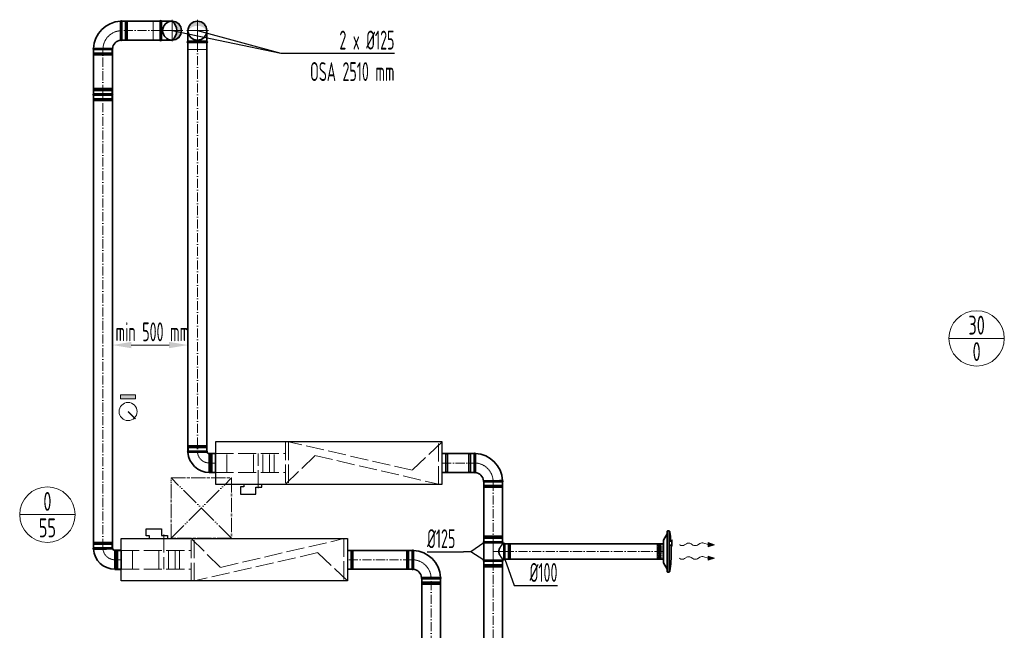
# Model space of a CAD drawing. Header units: millimetres. Extents: x 8221 to 89444, y -105166 to -5578.
# Tile 60 of 118: x 64411 to 70932, y -68750 to -64709. Entities that reach past the tile are written whole.
import ezdxf
from ezdxf.enums import TextEntityAlignment as Align

# ---------------------------------------------------------------- set-up
doc = ezdxf.new("R2010")
doc.units = ezdxf.units.MM
for name, pattern in [('ACAD_ISO02W100', [15, 12, -3]), ('ACAD_ISO05W100', [33, 24, -3, 0, -3, 0, -3]), ('ACAD_ISO10W100', [18, 12, -3, 0, -3]), ('phl_thick', [0])]:
    doc.linetypes.add(name, pattern=pattern)
for name, color, linetype, lineweight in [('UT_KOTY - DIMENZE', 7, 'Continuous', 5), ('VZT_01 SUP (PŘÍVOD) - OBRYS', 5, 'Continuous', 35), ('VZT_02 SUP (PŘÍVOD) - OSA', 5, 'ACAD_ISO10W100', 5), ('VZT_05 ETA (ODVOD) - OBRYS', 6, 'Continuous', 35), ('VZT_06 ETA (ODVOD) - OSA', 6, 'ACAD_ISO10W100', 5), ('VZT_08 ETA (ODVOD) - SKRYTÉ', 6, 'ACAD_ISO02W100', 5), ('VZT_21 ZAŘÍZENÍ - OBRYS', 1, 'Continuous', 30), ('VZT_22 ZAŘÍZENÍ - DETAIL', 8, 'Continuous', 5), ('VZT_30 DISTRIBUČNÍ PRVKY - OBRYS', 1, 'Continuous', 35), ('VZT_52 POPIS - DISTRIBUCE', 7, 'Continuous', 5), ('VZT_60_KOTY - DIMENZE', 7, 'Continuous', 5), ('VZT_KOTY - DIMENZE', 7, 'Continuous', 5), ('VZT_POPIS - OBECNE', 7, 'Continuous', 5), ('VZT_POŽADAVKY NA STAVBU - PODHLEDY', 4, 'ACAD_ISO05W100', 5)]:
    doc.layers.add(name, color=color, linetype=linetype, lineweight=lineweight)
for name, color, linetype, lineweight, plot in [('VZT_03 SUP (PŘÍVOD) - NETISK', 8, 'ACAD_ISO02W100', 5, False), ('VZT_07 ETA (ODVOD) - NETISK', 8, 'ACAD_ISO02W100', 5, False), ('VZT_34 DISTRIBUČNÍ PRVKY - NETISK', 8, 'ACAD_ISO02W100', 5, False)]:
    doc.layers.add(name, color=color, linetype=linetype, lineweight=lineweight, plot=plot)
doc.styles.add('EVORA_125', font='isocp.shx', dxfattribs={"width": 0.6, "height": 125})
doc.styles.add('ISOCP 2.5', font='isocp.shx', dxfattribs={"width": 0.6, "height": 2.5})
doc.styles.add('JS', font='isocp.shx', dxfattribs={"width": 0.6, "height": 125})

msp = doc.modelspace()

# ---------------------------------------------------------------- hatches: boundary and pattern name
at = {"layer": 'VZT_01 SUP (PŘÍVOD) - OBRYS'}
h = msp.add_hatch(color=256, dxfattribs=at)
h.dxf.hatch_style = 1
h.paths.add_polyline_path([(65525.2, -64781.9, -0.242708), (65587.7, -64749.6), (65587.7, -64719.4, 0.414214)])
h.paths.add_polyline_path([(65587.7, -64719.4), (65587.7, -64749.6, -0.242708), (65650.2, -64781.9, 0.414214)])
at = {"layer": 'VZT_05 ETA (ODVOD) - OBRYS'}
h = msp.add_hatch(color=256, dxfattribs=at)
h.dxf.hatch_style = 1
h.paths.add_polyline_path([(65419.9, -64844.3, 0.242708), (65452.1, -64781.8), (65482.4, -64781.8, -0.414214)])
h.paths.add_polyline_path([(65482.4, -64781.8), (65452.1, -64781.8, 0.242708), (65419.9, -64719.3, -0.414214)])
at = {"layer": 'VZT_POPIS - OBECNE'}
h = msp.add_hatch(color=256, dxfattribs=at)
h.dxf.hatch_style = 1
h.paths.add_polyline_path([(65178.7, -67192.7), (65078.7, -67192.7), (65078.7, -67217.7), (65178.7, -67217.7)])

# ---------------------------------------------------------------- linework, layer by layer
at = {"lineweight": 13}
for p, q in [((68782.8, -68185.9), (68779.7, -68184)), ((68782.8, -68275.9), (68779.7, -68274))]:
    msp.add_line(p, q, dxfattribs=at)
at = {"color": 0, "lineweight": 13}
for p, q in [((68825.9, -68177.6), (68812.9, -68185.8)), ((68868.8, -68186), (68856.9, -68178)), ((68916.3, -68176), (68899.8, -68186.4)), ((68970.3, -68183.5), (68941.7, -68173.7)), ((68970.2, -68197.4), (68970.3, -68183.5)), ((69013.3, -68184), (68970.2, -68197.4)), ((68970.5, -68169.5), (68970.3, -68183.5)), ((68970.5, -68169.5), (69013.3, -68184)), ((68825.9, -68267.6), (68812.9, -68275.8)), ((68868.8, -68276), (68856.9, -68268)), ((68916.3, -68266), (68899.8, -68276.4)), ((68970.3, -68273.5), (68941.7, -68263.7)), ((68970.5, -68259.5), (68970.3, -68273.5)), ((68970.5, -68259.5), (69013.3, -68274)), ((68970.2, -68287.4), (68970.3, -68273.5)), ((69013.3, -68274), (68970.2, -68287.4))]:
    msp.add_line(p, q, dxfattribs=at)
msp.add_circle((65419.9, -64781.8), 62.5)
at = {"color": 0, "lineweight": 13, "extrusion": (0, 0, -1)}
for centre, start_param, end_param in [((68797.6, -68176.2), 0.766537, 2.320574), ((68841.3, -68187.1), 3.908129, 5.516649), ((68884.4, -68176.9), 0.766537, 2.375056), ((68931.6, -68185.5), 3.908129, 5.191299), ((68841.3, -68277.1), 3.908129, 5.516649), ((68931.6, -68275.5), 3.908129, 5.191299), ((68797.6, -68266.2), 0.766537, 2.320574), ((68884.4, -68266.9), 0.766537, 2.375056)]:
    msp.add_ellipse(centre, major_axis=(21.5, -0.3), ratio=0.625, start_param=start_param, end_param=end_param, dxfattribs=at)
at = {"color": 0, "lineweight": 13}
for points in [[(68970.5, -68169.5), (68970.2, -68197.4), (69013.3, -68184)], [(68970.5, -68259.5), (68970.2, -68287.4), (69013.3, -68274)]]:
    msp.add_solid(points, dxfattribs=at)
at = {"layer": 'UT_KOTY - DIMENZE'}
msp.add_line((65149.5, -66862.7), (65400.3, -66862.7), dxfattribs=at)
for points in [[(65149.5, -66841.9), (65149.5, -66883.6), (65024.5, -66862.7)], [(65400.3, -66841.9), (65400.3, -66883.6), (65525.3, -66862.7)]]:
    msp.add_solid(points, dxfattribs=at)
at = {"layer": 'VZT_01 SUP (PŘÍVOD) - OBRYS'}
for p, q in [((65650.3, -67564.4), (65525.3, -67564.4)), ((65666.8, -67705.9), (65666.8, -67580.9)), ((65667.8, -67579.9), (65707.8, -67579.9)), ((65707.8, -67706.9), (65707.8, -67579.9)), ((67421.4, -67580.4), (67421.4, -67705.4)), ((65667.8, -67706.9), (65707.8, -67706.9)), ((67483.9, -67767.9), (67608.9, -67767.9)), ((67608.9, -68164), (67483.9, -68164)), ((67608.9, -68171.7), (67483.9, -68171.7)), ((67483.9, -68171.7), (67483.9, -68286.4)), ((67608.9, -68171.7), (67608.9, -68179)), ((67616.4, -68179), (67608.9, -68179)), ((67616.4, -68279), (67616.4, -68179)), ((67624.4, -68279), (67624.4, -68179)), ((67483.9, -68286.4), (67608.9, -68286.4)), ((67608.9, -68294), (67483.9, -68294)), ((67616.4, -68279), (67608.9, -68279)), ((67608.9, -68279), (67608.9, -68286.4))]:
    msp.add_line(p, q, dxfattribs=at)
for points in [[(65525.3, -64851.9), (65525.3, -64781.9)], [(65650.3, -64851.9), (65650.3, -64781.9)], [(65650.3, -64851.9), (65525.3, -64851.9)], [(65525.3, -67564.4), (65525.3, -64860.9)], [(65650.3, -64860.9), (65525.3, -64860.9)], [(65650.3, -67564.4), (65650.3, -64860.9)], [(67421.4, -67580.9), (67207.8, -67580.9)], [(67421.4, -67705.9), (67207.8, -67705.9)], [(67483.9, -68164), (67483.9, -67767.9)], [(67608.9, -68164), (67608.9, -67767.9)], [(68673.6, -68179), (67624.4, -68179)], [(67483.9, -69313.1), (67483.9, -68294)], [(67608.9, -69313.1), (67608.9, -68294)], [(68673.6, -68279), (67624.4, -68279)]]:
    msp.add_lwpolyline(points, dxfattribs=at)
for centre, radius, start, end in [((65587.8, -64781.9), 62.5, 0, 180), ((65587.8, -64781.9), 62.5, 180, 0), ((65525.3, -64856.4), 4.5, 90, 270), ((65650.3, -64856.4), 4.5, 270, 90), ((65526.9, -67568.2), 4.17, 113.46783, 249.66906), ((65666.8, -67564.4), 141.5, 183.13688, 270), ((65648.6, -67568.2), 4.17, 317.27714, 66.53217), ((65666.8, -67564.4), 16.5, 203.80931, 270), ((65667.8, -67580.9), 1, 90, 180), ((67425.2, -67582), 4.17, 21.10715, 156.53217), ((67421.4, -67767.9), 187.5, 2.36067, 87.63933), ((65667.8, -67705.9), 1, 180, 270), ((67425.2, -67703.7), 4.17, 203.46783, 329.70192), ((67421.4, -67767.9), 62.5, 6.83025, 83.16975), ((67485.5, -67764), 4.17, 120.29808, 246.53217), ((67607.2, -67764), 4.17, 293.46783, 68.89285), ((67485.5, -68167.9), 4.17, 113.46783, 246.53217), ((67607.2, -68167.9), 4.17, 293.46783, 66.53217), ((67620.4, -68179), 4, 0, 180), ((67485.5, -68290.2), 4.17, 113.46783, 246.53217), ((67607.2, -68290.2), 4.17, 293.46783, 66.53217), ((67620.4, -68279), 4, 180, 0)]:
    msp.add_arc(centre, radius, start, end, dxfattribs=at)
for points, knots in [([(65651.7, -67571), (65651.7, -67571), (65651.3, -67571.1), (65649.2, -67571.2), (65647, -67571.3), (65640.8, -67571.6), (65636.8, -67571.7), (65626, -67571.8), (65618.8, -67571.9), (65603.1, -67572), (65594.7, -67572), (65578.2, -67572.1), (65570.1, -67572.1), (65555.1, -67572.1), (65548.4, -67572.1), (65537.1, -67572.1), (65532.7, -67572.1), (65526.9, -67572.1), (65525.5, -67572.1), (65525.5, -67572.1)], [197.702813, 197.702813, 197.702813, 197.702813, 209.733369, 209.733369, 228.63381, 228.63381, 247.962689, 247.962689, 273.396832, 273.396832, 298.447199, 298.447199, 323.101867, 323.101867, 347.591906, 347.591906, 372.010558, 372.010558, 395.3015, 395.3015, 395.3015, 395.3015]), ([(67428.8, -67705.8), (67428.8, -67705.8), (67428.8, -67705.7), (67428.8, -67705.4), (67428.8, -67705.1), (67428.8, -67704), (67428.8, -67703.3), (67428.9, -67700.1), (67428.9, -67697), (67428.9, -67688), (67428.9, -67681.9), (67429, -67667.8), (67429, -67659.9), (67429, -67643.7), (67429, -67635.5), (67429.1, -67619.6), (67429.1, -67612.2), (67429.1, -67599), (67429.1, -67593.4), (67429.1, -67586.4), (67429.1, -67584.3), (67429.1, -67581.3), (67429.1, -67580.5), (67429.1, -67580.5)], [197.067977, 197.067977, 197.067977, 197.067977, 201.792196, 201.792196, 209.190204, 209.190204, 218.040239, 218.040239, 237.760854, 237.760854, 262.206108, 262.206108, 286.831239, 286.831239, 311.323072, 311.323072, 335.946087, 335.946087, 360.704397, 360.704397, 377.088273, 377.088273, 394.105327, 394.105327, 394.105327, 394.105327]), ([(67483.4, -67760.4), (67483.4, -67760.4), (67485, -67760.4), (67491.1, -67760.4), (67495.6, -67760.3), (67507, -67760.3), (67513.8, -67760.3), (67528.8, -67760.2), (67536.9, -67760.2), (67553.3, -67760.2), (67561.4, -67760.2), (67576.6, -67760.2), (67583.5, -67760.2), (67595.3, -67760.1), (67600, -67760.1), (67606.6, -67760.1), (67608.5, -67760.1), (67608.7, -67760.1), (67608.7, -67760.1), (67608.7, -67760.1)], [0, 0, 0, 0, 24.235852, 24.235852, 48.531845, 48.531845, 73.024415, 73.024415, 97.570898, 97.570898, 122.078339, 122.078339, 146.53579, 146.53579, 170.957495, 170.957495, 195.359468, 195.359468, 197.168246, 197.168246, 197.168246, 197.168246]), ([(67608.9, -68279), (67608.9, -68279), (67608.8, -68278.9), (67608.5, -68278.6), (67608.3, -68278.4), (67607.8, -68277.7), (67607.5, -68277.3), (67606.7, -68276.3), (67606.2, -68275.7), (67605.2, -68274.4), (67604.7, -68273.6), (67603.5, -68272.1), (67602.8, -68271.2), (67601.5, -68269.4), (67600.8, -68268.5), (67599.4, -68266.5), (67598.6, -68265.4), (67597.2, -68263.3), (67596.4, -68262.1), (67594.8, -68259.7), (67594, -68258.4), (67592.4, -68255.8), (67591.7, -68254.4), (67590.1, -68251.6), (67589.4, -68250.1), (67587.3, -68245.6), (67586.1, -68242.4), (67584.8, -68237.5), (67584.5, -68235.8), (67584, -68232.4), (67583.9, -68230.7), (67583.9, -68227.3), (67584, -68225.6), (67584.5, -68222.2), (67584.8, -68220.6), (67586.1, -68215.7), (67587.3, -68212.5), (67589.4, -68208), (67590.1, -68206.5), (67591.7, -68203.6), (67592.4, -68202.3), (67594, -68199.6), (67594.8, -68198.3), (67596.4, -68195.9), (67597.2, -68194.8), (67598.6, -68192.6), (67599.4, -68191.6), (67600.8, -68189.6), (67601.5, -68188.6), (67602.8, -68186.8), (67603.5, -68186), (67604.7, -68184.4), (67605.2, -68183.7), (67606.2, -68182.4), (67606.7, -68181.8), (67607.5, -68180.8), (67607.8, -68180.4), (67608.3, -68179.7), (67608.5, -68179.4), (67608.8, -68179.1), (67608.9, -68179), (67608.9, -68179)], [80.753728, 80.753728, 80.753728, 80.753728, 85.721109, 85.721109, 90.68849, 90.68849, 95.655871, 95.655871, 100.623252, 100.623252, 105.590633, 105.590633, 110.558015, 110.558015, 115.525396, 115.525396, 120.492777, 120.492777, 125.619612, 125.619612, 130.746447, 130.746447, 135.873281, 135.873281, 141.000116, 141.000116, 151.253786, 151.253786, 156.38062, 156.38062, 161.507455, 161.507455, 166.63429, 166.63429, 171.761125, 171.761125, 182.014794, 182.014794, 187.141629, 187.141629, 192.268464, 192.268464, 197.395298, 197.395298, 202.522133, 202.522133, 207.489514, 207.489514, 212.456896, 212.456896, 217.424277, 217.424277, 222.391658, 222.391658, 227.359039, 227.359039, 232.32642, 232.32642, 237.293801, 237.293801, 242.261183, 242.261183, 242.261183, 242.261183])]:
    msp.add_open_spline(points, degree=3, knots=knots, dxfattribs=at)
at = {"layer": 'VZT_02 SUP (PŘÍVOD) - OSA', "ltscale": 0.3}
for points in [[(65587.8, -64709.4), (65587.8, -64781.9)], [(65587.8, -64781.9), (65515.3, -64781.9)], [(65587.8, -64781.9), (65587.8, -64860.9)], [(65660.3, -64781.9), (65587.8, -64781.9)], [(67546.4, -68164), (67546.4, -68294)], [(67624.4, -68229), (67546.4, -68229)]]:
    msp.add_lwpolyline(points, dxfattribs=at)
at = {"layer": 'VZT_02 SUP (PŘÍVOD) - OSA', "ltscale": 5}
for points in [[(65587.8, -64860.9), (65587.8, -67564.4)], [(67207.8, -67643.4), (67421.4, -67643.4)], [(67546.4, -67767.9), (67546.4, -68164)], [(67624.4, -68229), (68673.6, -68229)], [(67546.4, -68294), (67546.4, -69313.1)]]:
    msp.add_lwpolyline(points, dxfattribs=at)
at = {"layer": 'VZT_02 SUP (PŘÍVOD) - OSA', "ltscale": 0.3}
for points in [[(65707.8, -67643.4), (65666.8, -67643.4, -0.414214), (65587.8, -67564.4), (65587.8, -67564.4)], [(67546.4, -67767.9), (67546.4, -67767.9, 0.414214), (67421.4, -67642.9), (67421.4, -67642.9)]]:
    msp.add_lwpolyline(points, format="xyb", dxfattribs=at)
at = {"layer": 'VZT_03 SUP (PŘÍVOD) - NETISK', "ltscale": 0.4}
for p, q in [((65648.8, -67530.9), (65526.8, -67530.9)), ((65526.8, -67531.4), (65526.8, -67530.9)), ((65648.8, -67531.4), (65526.8, -67531.4)), ((65648.8, -67538.4), (65526.8, -67538.4)), ((65526.8, -67538.9), (65526.8, -67538.4)), ((65648.8, -67538.9), (65526.8, -67538.9)), ((65647.8, -67526.4), (65527.8, -67526.4)), ((65527.8, -67530.4), (65527.8, -67526.4)), ((65647.8, -67530.4), (65527.8, -67530.4)), ((65647.8, -67542.4), (65527.8, -67542.4)), ((65527.8, -67564.4), (65527.8, -67542.4)), ((65528.8, -67530.9), (65528.8, -67530.4)), ((65528.8, -67538.4), (65528.8, -67531.4)), ((65528.8, -67542.4), (65528.8, -67538.9)), ((65646.8, -67530.9), (65646.8, -67530.4)), ((65646.8, -67538.4), (65646.8, -67531.4)), ((65646.8, -67542.4), (65646.8, -67538.9)), ((65647.8, -67530.4), (65647.8, -67526.4)), ((65647.8, -67564.4), (65647.8, -67542.4)), ((65648.8, -67531.4), (65648.8, -67530.9)), ((65648.8, -67538.9), (65648.8, -67538.4)), ((67383.4, -67582.9), (67383.4, -67702.9)), ((67387.4, -67582.9), (67383.4, -67582.9)), ((67387.4, -67582.9), (67387.4, -67702.9)), ((67387.9, -67583.9), (67387.4, -67583.9)), ((67387.9, -67581.9), (67387.9, -67703.9)), ((67388.4, -67581.9), (67387.9, -67581.9)), ((67388.4, -67581.9), (67388.4, -67703.9)), ((67395.4, -67583.9), (67388.4, -67583.9)), ((67395.4, -67581.9), (67395.4, -67703.9)), ((67395.9, -67581.9), (67395.4, -67581.9)), ((67395.9, -67581.9), (67395.9, -67703.9)), ((67399.4, -67583.9), (67395.9, -67583.9)), ((67399.4, -67582.9), (67399.4, -67702.9)), ((67421.4, -67582.9), (67399.4, -67582.9)), ((67387.4, -67702.9), (67383.4, -67702.9)), ((67387.9, -67701.9), (67387.4, -67701.9)), ((67388.4, -67703.9), (67387.9, -67703.9)), ((67395.4, -67701.9), (67388.4, -67701.9)), ((67395.9, -67703.9), (67395.4, -67703.9)), ((67399.4, -67701.9), (67395.9, -67701.9)), ((67421.4, -67702.9), (67399.4, -67702.9)), ((67485.4, -67793.4), (67607.4, -67793.4)), ((67485.4, -67793.4), (67485.4, -67793.9)), ((67485.4, -67793.9), (67607.4, -67793.9)), ((67485.4, -67800.9), (67607.4, -67800.9)), ((67485.4, -67800.9), (67485.4, -67801.4)), ((67485.4, -67801.4), (67607.4, -67801.4)), ((67486.4, -67767.9), (67486.4, -67789.9)), ((67486.4, -67789.9), (67606.4, -67789.9)), ((67486.4, -67801.9), (67606.4, -67801.9)), ((67486.4, -67801.9), (67486.4, -67805.9)), ((67486.4, -67805.9), (67606.4, -67805.9)), ((67487.4, -67789.9), (67487.4, -67793.4)), ((67487.4, -67793.9), (67487.4, -67800.9)), ((67487.4, -67801.4), (67487.4, -67801.9)), ((67605.4, -67789.9), (67605.4, -67793.4)), ((67605.4, -67793.9), (67605.4, -67800.9)), ((67605.4, -67801.4), (67605.4, -67801.9)), ((67606.4, -67767.9), (67606.4, -67789.9)), ((67606.4, -67801.9), (67606.4, -67805.9)), ((67607.4, -67793.4), (67607.4, -67793.9)), ((67607.4, -67800.9), (67607.4, -67801.4)), ((67607.4, -68130.5), (67485.4, -68130.5)), ((67485.4, -68131), (67485.4, -68130.5)), ((67607.4, -68131), (67485.4, -68131)), ((67607.4, -68138), (67485.4, -68138)), ((67485.4, -68138.5), (67485.4, -68138)), ((67607.4, -68138.5), (67485.4, -68138.5)), ((67606.4, -68126), (67486.4, -68126)), ((67486.4, -68130), (67486.4, -68126)), ((67606.4, -68130), (67486.4, -68130)), ((67487.4, -68130.5), (67487.4, -68130)), ((67487.4, -68138), (67487.4, -68131)), ((67487.4, -68142), (67487.4, -68138.5)), ((67605.4, -68130.5), (67605.4, -68130)), ((67605.4, -68138), (67605.4, -68131)), ((67605.4, -68142), (67605.4, -68138.5)), ((67606.4, -68130), (67606.4, -68126)), ((67607.4, -68131), (67607.4, -68130.5)), ((67607.4, -68138.5), (67607.4, -68138)), ((67606.4, -68142), (67486.4, -68142)), ((67486.4, -68164), (67486.4, -68142)), ((67606.4, -68164), (67606.4, -68142)), ((67624.4, -68180), (67646.4, -68180)), ((67646.4, -68278), (67646.4, -68180)), ((67646.4, -68181), (67649.9, -68181)), ((67649.9, -68279), (67649.9, -68179)), ((67649.9, -68179), (67650.4, -68179)), ((67650.4, -68279), (67650.4, -68179)), ((67650.4, -68181), (67657.4, -68181)), ((67657.4, -68279), (67657.4, -68179)), ((67657.4, -68179), (67657.9, -68179)), ((67657.9, -68279), (67657.9, -68179)), ((67657.9, -68181), (67658.4, -68181)), ((67658.4, -68278), (67658.4, -68180)), ((67658.4, -68180), (67662.4, -68180)), ((67662.4, -68278), (67662.4, -68180)), ((67607.4, -68319.5), (67485.4, -68319.5)), ((67485.4, -68320), (67485.4, -68319.5)), ((67607.4, -68320), (67485.4, -68320)), ((67607.4, -68327), (67485.4, -68327)), ((67485.4, -68327.5), (67485.4, -68327)), ((67607.4, -68327.5), (67485.4, -68327.5)), ((67486.4, -68316), (67486.4, -68294)), ((67606.4, -68316), (67486.4, -68316)), ((67606.4, -68328), (67486.4, -68328)), ((67486.4, -68332), (67486.4, -68328)), ((67606.4, -68332), (67486.4, -68332)), ((67487.4, -68319.5), (67487.4, -68316)), ((67487.4, -68327), (67487.4, -68320)), ((67487.4, -68328), (67487.4, -68327.5)), ((67605.4, -68319.5), (67605.4, -68316)), ((67605.4, -68327), (67605.4, -68320)), ((67605.4, -68328), (67605.4, -68327.5)), ((67606.4, -68316), (67606.4, -68294)), ((67606.4, -68332), (67606.4, -68328)), ((67607.4, -68320), (67607.4, -68319.5)), ((67607.4, -68327.5), (67607.4, -68327)), ((67624.4, -68278), (67646.4, -68278)), ((67646.4, -68277), (67649.9, -68277)), ((67649.9, -68279), (67650.4, -68279)), ((67650.4, -68277), (67657.4, -68277)), ((67657.4, -68279), (67657.9, -68279)), ((67657.9, -68277), (67658.4, -68277)), ((67658.4, -68278), (67662.4, -68278))]:
    msp.add_line(p, q, dxfattribs=at)
msp.add_lwpolyline([(65650.3, -64860.9), (65650.3, -64905.9), (65525.3, -64905.9), (65525.3, -64860.9)], dxfattribs=at)
at = {"layer": 'VZT_05 ETA (ODVOD) - OBRYS'}
for p, q in [((65087, -64719.4), (65087, -64844.4)), ((65024.5, -64906.9), (64899.5, -64906.9)), ((64901, -65200.8), (65023, -65200.8)), ((64901, -65209.2), (65023, -65209.2)), ((65024.5, -68204.8), (64899.5, -68204.8)), ((65041, -68346.3), (65041, -68221.3)), ((65042, -68220.3), (65082, -68220.3)), ((65082, -68347.3), (65082, -68220.3)), ((67010.7, -68221.3), (67010.7, -68346.3)), ((65042, -68347.3), (65082, -68347.3)), ((67073.2, -68408.8), (67198.2, -68408.8))]:
    msp.add_line(p, q, dxfattribs=at)
for points in [[(65087, -64719.4), (65340.9, -64719.4)], [(65340.9, -64719.4), (65340.9, -64844.4)], [(65349.9, -64719.4), (65349.9, -64844.4)], [(65349.9, -64719.4), (65419.9, -64719.4)], [(65087, -64844.4), (65340.9, -64844.4)], [(65349.9, -64844.4), (65419.9, -64844.4)], [(66582, -68221.3), (67010.7, -68221.3)], [(66582, -68346.3), (67010.7, -68346.3)], [(67073.2, -68408.8), (67073.2, -69026.4)], [(67198.2, -68408.8), (67198.2, -69026.4)]]:
    msp.add_lwpolyline(points, dxfattribs=at)
at = {"layer": 'VZT_05 ETA (ODVOD) - OBRYS', "elevation": 0}
for points in [[(64899.5, -64907.2), (64899.5, -65200.8)], [(65024.5, -64907.2), (65024.5, -65200.8)], [(64899.5, -65208.8), (64899.5, -68204.8)], [(65024.5, -65208.8), (65024.5, -68204.8)]]:
    msp.add_lwpolyline(points, dxfattribs=at)
at = {"layer": 'VZT_05 ETA (ODVOD) - OBRYS'}
msp.add_circle((65419.9, -64781.8), 62.5, dxfattribs=at)
for centre, radius, start, end in [((65087, -64906.9), 187.5, 92.36067, 177.63933), ((65083.2, -64721), 4.17, 23.46783, 158.89285), ((65345.4, -64719.4), 4.5, 0, 180), ((65375.4, -64781.8), 76.7, 305.4307, 54.5693), ((65419.9, -64781.9), 62.5, 270, 90), ((65087, -64906.9), 62.5, 96.83025, 173.16975), ((65083.2, -64842.7), 4.17, 210.29808, 336.53217), ((65345.4, -64844.4), 4.5, 180, 0), ((64901.2, -64903), 4.17, 111.10715, 246.53217), ((65022.8, -64903), 4.17, 293.46783, 59.70192), ((64901.2, -65205), 4.17, 92.22852, 267.77148), ((65022.8, -65205), 4.17, 272.22852, 87.77148), ((64901.2, -68208.7), 4.17, 113.46783, 249.66906), ((65022.8, -68208.7), 4.17, 317.27714, 66.53217), ((65041, -68204.8), 141.5, 183.13688, 270), ((65041, -68204.8), 16.5, 203.80931, 270), ((65042, -68221.3), 1, 90, 180), ((67014.6, -68223), 4.17, 21.10715, 156.53217), ((67010.7, -68408.8), 187.5, 2.36067, 87.63933), ((65042, -68346.3), 1, 180, 270), ((67014.6, -68344.7), 4.17, 203.46783, 329.70192), ((67010.7, -68408.8), 62.5, 6.83025, 83.16975), ((67074.9, -68405), 4.17, 120.29808, 246.53217), ((67196.6, -68405), 4.17, 293.46783, 68.89285)]:
    msp.add_arc(centre, radius, start, end, dxfattribs=at)
for points, knots in [([(65079.6, -64844.8), (65079.6, -64844.8), (65079.6, -64844.7), (65079.6, -64844.4), (65079.6, -64844.1), (65079.6, -64843.1), (65079.5, -64842.3), (65079.5, -64839.1), (65079.5, -64836), (65079.5, -64827.1), (65079.4, -64820.9), (65079.4, -64806.8), (65079.4, -64799), (65079.3, -64782.7), (65079.3, -64774.5), (65079.3, -64758.6), (65079.3, -64751.2), (65079.3, -64738), (65079.3, -64732.4), (65079.3, -64725.4), (65079.3, -64723.3), (65079.3, -64720.3), (65079.3, -64719.5), (65079.3, -64719.5)], [197.067977, 197.067977, 197.067977, 197.067977, 201.792196, 201.792196, 209.190204, 209.190204, 218.040239, 218.040239, 237.760854, 237.760854, 262.206108, 262.206108, 286.831239, 286.831239, 311.323072, 311.323072, 335.946087, 335.946087, 360.704397, 360.704397, 377.088273, 377.088273, 394.105327, 394.105327, 394.105327, 394.105327]), ([(65024.9, -64899.4), (65024.9, -64899.4), (65023.4, -64899.4), (65017.2, -64899.4), (65012.7, -64899.4), (65001.4, -64899.3), (64994.6, -64899.3), (64979.5, -64899.2), (64971.5, -64899.2), (64955.1, -64899.2), (64947, -64899.2), (64931.8, -64899.2), (64924.9, -64899.2), (64913.1, -64899.1), (64908.4, -64899.1), (64901.7, -64899.1), (64899.9, -64899.1), (64899.7, -64899.1), (64899.7, -64899.1), (64899.7, -64899.1)], [0, 0, 0, 0, 24.235852, 24.235852, 48.531845, 48.531845, 73.024415, 73.024415, 97.570898, 97.570898, 122.078339, 122.078339, 146.53579, 146.53579, 170.957495, 170.957495, 195.359468, 195.359468, 197.168246, 197.168246, 197.168246, 197.168246]), ([(65025.9, -68211.5), (65025.9, -68211.5), (65025.5, -68211.5), (65023.4, -68211.7), (65021.2, -68211.8), (65015, -68212), (65011, -68212.1), (65000.2, -68212.3), (64993, -68212.4), (64977.3, -68212.5), (64969, -68212.5), (64952.4, -68212.5), (64944.3, -68212.5), (64929.3, -68212.6), (64922.6, -68212.6), (64911.4, -68212.6), (64906.9, -68212.6), (64901.2, -68212.6), (64899.7, -68212.6), (64899.7, -68212.6)], [197.702813, 197.702813, 197.702813, 197.702813, 209.733369, 209.733369, 228.63381, 228.63381, 247.962689, 247.962689, 273.396832, 273.396832, 298.447199, 298.447199, 323.101867, 323.101867, 347.591906, 347.591906, 372.010558, 372.010558, 395.3015, 395.3015, 395.3015, 395.3015]), ([(67018.2, -68346.8), (67018.2, -68346.8), (67018.2, -68346.7), (67018.2, -68346.4), (67018.2, -68346.1), (67018.2, -68345), (67018.2, -68344.3), (67018.2, -68341.1), (67018.2, -68338), (67018.3, -68329), (67018.3, -68322.9), (67018.4, -68308.8), (67018.4, -68300.9), (67018.4, -68284.7), (67018.4, -68276.5), (67018.4, -68260.6), (67018.4, -68253.1), (67018.5, -68240), (67018.5, -68234.4), (67018.5, -68227.4), (67018.5, -68225.3), (67018.5, -68222.3), (67018.5, -68221.5), (67018.5, -68221.5)], [197.067977, 197.067977, 197.067977, 197.067977, 201.792196, 201.792196, 209.190204, 209.190204, 218.040239, 218.040239, 237.760854, 237.760854, 262.206108, 262.206108, 286.831239, 286.831239, 311.323072, 311.323072, 335.946087, 335.946087, 360.704397, 360.704397, 377.088273, 377.088273, 394.105327, 394.105327, 394.105327, 394.105327]), ([(67072.8, -68401.4), (67072.8, -68401.4), (67074.4, -68401.4), (67080.5, -68401.4), (67085, -68401.3), (67096.4, -68401.3), (67103.2, -68401.3), (67118.2, -68401.2), (67126.3, -68401.2), (67142.6, -68401.2), (67150.7, -68401.2), (67165.9, -68401.1), (67172.9, -68401.1), (67184.7, -68401.1), (67189.4, -68401.1), (67196, -68401.1), (67197.8, -68401.1), (67198.1, -68401.1), (67198.1, -68401.1), (67198.1, -68401.1)], [0, 0, 0, 0, 24.235852, 24.235852, 48.531845, 48.531845, 73.024415, 73.024415, 97.570898, 97.570898, 122.078339, 122.078339, 146.53579, 146.53579, 170.957495, 170.957495, 195.359468, 195.359468, 197.168246, 197.168246, 197.168246, 197.168246])]:
    msp.add_open_spline(points, degree=3, knots=knots, dxfattribs=at)
at = {"layer": 'VZT_06 ETA (ODVOD) - OSA', "ltscale": 0.3}
for points in [[(65419.9, -64709.4), (65419.9, -64781.9)], [(65419.9, -64781.9), (65340.9, -64781.9)], [(65492.4, -64781.9), (65419.9, -64781.9)], [(65419.9, -64781.9), (65419.9, -64854.4)]]:
    msp.add_lwpolyline(points, dxfattribs=at)
at = {"layer": 'VZT_06 ETA (ODVOD) - OSA', "ltscale": 0.3, "elevation": 0}
msp.add_lwpolyline([(64962, -64906.9), (64962, -64906.9, -0.414214), (65087, -64781.9), (65087, -64781.9)], format="xyb", dxfattribs=at)
at = {"layer": 'VZT_06 ETA (ODVOD) - OSA', "ltscale": 5}
for points in [[(65340.9, -64781.9), (65087, -64781.9)], [(67010.7, -68283.8), (66582, -68283.8)], [(67135.7, -69026.4), (67135.7, -68408.8)]]:
    msp.add_lwpolyline(points, dxfattribs=at)
at = {"layer": 'VZT_06 ETA (ODVOD) - OSA', "ltscale": 5, "elevation": 0}
for points in [[(64962, -65200.8), (64962, -64907.2)], [(64962, -68204.8), (64962, -65208.8)]]:
    msp.add_lwpolyline(points, dxfattribs=at)
at = {"layer": 'VZT_06 ETA (ODVOD) - OSA', "elevation": 0}
msp.add_lwpolyline([(64962, -65200.8), (64962, -65209.2)], dxfattribs=at)
at = {"layer": 'VZT_06 ETA (ODVOD) - OSA', "ltscale": 0.3}
for points in [[(65082, -68283.8), (65041, -68283.8, -0.414214), (64962, -68204.8), (64962, -68204.8)], [(67135.7, -68408.8), (67135.7, -68408.8, 0.414214), (67010.7, -68283.8), (67010.7, -68283.8)]]:
    msp.add_lwpolyline(points, format="xyb", dxfattribs=at)
at = {"layer": 'VZT_07 ETA (ODVOD) - NETISK', "ltscale": 0.4}
for p, q in [((65087, -64721.9), (65109, -64721.9)), ((65109, -64721.9), (65109, -64841.9)), ((65109, -64722.9), (65112.5, -64722.9)), ((65112.5, -64720.9), (65112.5, -64842.9)), ((65112.5, -64720.9), (65113, -64720.9)), ((65113, -64720.9), (65113, -64842.9)), ((65113, -64722.9), (65120, -64722.9)), ((65120, -64720.9), (65120, -64842.9)), ((65120, -64720.9), (65120.5, -64720.9)), ((65120.5, -64720.9), (65120.5, -64842.9)), ((65120.5, -64722.9), (65121, -64722.9)), ((65121, -64721.9), (65121, -64841.9)), ((65121, -64721.9), (65125, -64721.9)), ((65125, -64721.9), (65125, -64841.9)), ((65087, -64841.9), (65109, -64841.9)), ((65109, -64840.9), (65112.5, -64840.9)), ((65112.5, -64842.9), (65113, -64842.9)), ((65113, -64840.9), (65120, -64840.9)), ((65120, -64842.9), (65120.5, -64842.9)), ((65120.5, -64840.9), (65121, -64840.9)), ((65121, -64841.9), (65125, -64841.9)), ((65023, -64932.4), (64901, -64932.4)), ((64901, -64932.4), (64901, -64932.9)), ((65023, -64932.9), (64901, -64932.9)), ((65023, -64939.9), (64901, -64939.9)), ((64901, -64939.9), (64901, -64940.4)), ((65023, -64940.4), (64901, -64940.4)), ((64902, -64906.9), (64902, -64928.9)), ((65022, -64928.9), (64902, -64928.9)), ((65022, -64940.9), (64902, -64940.9)), ((64902, -64940.9), (64902, -64944.9)), ((65022, -64944.9), (64902, -64944.9)), ((64903, -64928.9), (64903, -64932.4)), ((64903, -64932.9), (64903, -64939.9)), ((64903, -64940.4), (64903, -64940.9)), ((65021, -64928.9), (65021, -64932.4)), ((65021, -64932.9), (65021, -64939.9)), ((65021, -64940.4), (65021, -64940.9)), ((65022, -64906.9), (65022, -64928.9)), ((65022, -64940.9), (65022, -64944.9)), ((65023, -64932.4), (65023, -64932.9)), ((65023, -64939.9), (65023, -64940.4)), ((64901, -65167.7), (65023, -65167.7)), ((64901, -65167.7), (64901, -65168.2)), ((64901, -65168.2), (65023, -65168.2)), ((64901, -65175.2), (65023, -65175.2)), ((64901, -65175.2), (64901, -65175.7)), ((64901, -65175.7), (65023, -65175.7)), ((64902, -65163.2), (65022, -65163.2)), ((64902, -65163.2), (64902, -65167.2)), ((64902, -65167.2), (65022, -65167.2)), ((64902, -65179.2), (65022, -65179.2)), ((64902, -65179.2), (64902, -65200.8)), ((64903, -65167.2), (64903, -65167.7)), ((64903, -65168.2), (64903, -65175.2)), ((64903, -65175.7), (64903, -65179.2)), ((65021, -65167.2), (65021, -65167.7)), ((65021, -65168.2), (65021, -65175.2)), ((65021, -65175.7), (65021, -65179.2)), ((65022, -65163.2), (65022, -65167.2)), ((65022, -65179.2), (65022, -65200.8)), ((65023, -65167.7), (65023, -65168.2)), ((65023, -65175.2), (65023, -65175.7)), ((64901, -65234.3), (65023, -65234.3)), ((64901, -65234.3), (64901, -65234.8)), ((64901, -65234.8), (65023, -65234.8)), ((64901, -65241.8), (65023, -65241.8)), ((64901, -65241.8), (64901, -65242.3)), ((64901, -65242.3), (65023, -65242.3)), ((64902, -65209.2), (64902, -65230.8)), ((64902, -65230.8), (65022, -65230.8)), ((64902, -65242.8), (65022, -65242.8)), ((64902, -65242.8), (64902, -65246.8)), ((64902, -65246.8), (65022, -65246.8)), ((64903, -65230.8), (64903, -65234.3)), ((64903, -65234.8), (64903, -65241.8)), ((64903, -65242.3), (64903, -65242.8)), ((65021, -65230.8), (65021, -65234.3)), ((65021, -65234.8), (65021, -65241.8)), ((65021, -65242.3), (65021, -65242.8)), ((65022, -65209.2), (65022, -65230.8)), ((65022, -65242.8), (65022, -65246.8)), ((65023, -65234.3), (65023, -65234.8)), ((65023, -65241.8), (65023, -65242.3)), ((65669.8, -67583.4), (65669.8, -67703.4)), ((65673.8, -67583.4), (65669.8, -67583.4)), ((65673.8, -67583.4), (65673.8, -67703.4)), ((65674.3, -67584.4), (65673.8, -67584.4)), ((65674.3, -67582.4), (65674.3, -67704.4)), ((65674.8, -67582.4), (65674.3, -67582.4)), ((65674.8, -67582.4), (65674.8, -67704.4)), ((65681.8, -67584.4), (65674.8, -67584.4)), ((65681.8, -67582.4), (65681.8, -67704.4)), ((65682.3, -67582.4), (65681.8, -67582.4)), ((65682.3, -67582.4), (65682.3, -67704.4)), ((65685.8, -67584.4), (65682.3, -67584.4)), ((65685.8, -67583.4), (65685.8, -67703.4)), ((65707.8, -67583.4), (65685.8, -67583.4)), ((67207.8, -67583.4), (67229.8, -67583.4)), ((67229.8, -67583.4), (67229.8, -67703.4)), ((67229.8, -67584.4), (67233.3, -67584.4)), ((67233.3, -67582.4), (67233.3, -67704.4)), ((67233.3, -67582.4), (67233.8, -67582.4)), ((67233.8, -67582.4), (67233.8, -67704.4)), ((67233.8, -67584.4), (67240.8, -67584.4)), ((67240.8, -67582.4), (67240.8, -67704.4)), ((67240.8, -67582.4), (67241.3, -67582.4)), ((67241.3, -67582.4), (67241.3, -67704.4)), ((67241.3, -67584.4), (67241.8, -67584.4)), ((67241.8, -67583.4), (67241.8, -67703.4)), ((67241.8, -67583.4), (67245.8, -67583.4)), ((67245.8, -67583.4), (67245.8, -67703.4)), ((65673.8, -67703.4), (65669.8, -67703.4)), ((65674.3, -67702.4), (65673.8, -67702.4)), ((65674.8, -67704.4), (65674.3, -67704.4)), ((65681.8, -67702.4), (65674.8, -67702.4)), ((65682.3, -67704.4), (65681.8, -67704.4)), ((65685.8, -67702.4), (65682.3, -67702.4)), ((65707.8, -67703.4), (65685.8, -67703.4)), ((67207.8, -67703.4), (67229.8, -67703.4)), ((67229.8, -67702.4), (67233.3, -67702.4)), ((67233.3, -67704.4), (67233.8, -67704.4)), ((67233.8, -67702.4), (67240.8, -67702.4)), ((67240.8, -67704.4), (67241.3, -67704.4)), ((67241.3, -67702.4), (67241.8, -67702.4)), ((67241.8, -67703.4), (67245.8, -67703.4)), ((65023, -68171.3), (64901, -68171.3)), ((64901, -68171.8), (64901, -68171.3)), ((65023, -68171.8), (64901, -68171.8)), ((65023, -68178.8), (64901, -68178.8)), ((64901, -68179.3), (64901, -68178.8)), ((65023, -68179.3), (64901, -68179.3)), ((65022, -68166.8), (64902, -68166.8)), ((64902, -68170.8), (64902, -68166.8)), ((65022, -68170.8), (64902, -68170.8)), ((65022, -68182.8), (64902, -68182.8)), ((64902, -68204.8), (64902, -68182.8)), ((64903, -68171.3), (64903, -68170.8)), ((64903, -68178.8), (64903, -68171.8)), ((64903, -68182.8), (64903, -68179.3)), ((65021, -68171.3), (65021, -68170.8)), ((65021, -68178.8), (65021, -68171.8)), ((65021, -68182.8), (65021, -68179.3)), ((65022, -68170.8), (65022, -68166.8)), ((65022, -68204.8), (65022, -68182.8)), ((65023, -68171.8), (65023, -68171.3)), ((65023, -68179.3), (65023, -68178.8)), ((65044, -68343.8), (65044, -68223.8)), ((65048, -68223.8), (65044, -68223.8)), ((65048, -68343.8), (65048, -68223.8)), ((65048.5, -68224.8), (65048, -68224.8)), ((65048.5, -68344.8), (65048.5, -68222.8)), ((65049, -68222.8), (65048.5, -68222.8)), ((65049, -68344.8), (65049, -68222.8)), ((65056, -68224.8), (65049, -68224.8)), ((65056, -68344.8), (65056, -68222.8)), ((65056.5, -68222.8), (65056, -68222.8)), ((65056.5, -68344.8), (65056.5, -68222.8)), ((65060, -68224.8), (65056.5, -68224.8)), ((65060, -68343.8), (65060, -68223.8)), ((65082, -68223.8), (65060, -68223.8)), ((66582, -68223.8), (66604, -68223.8)), ((66604, -68343.8), (66604, -68223.8)), ((66604, -68224.8), (66607.5, -68224.8)), ((66607.5, -68344.8), (66607.5, -68222.8)), ((66607.5, -68222.8), (66608, -68222.8)), ((66608, -68344.8), (66608, -68222.8)), ((66608, -68224.8), (66615, -68224.8)), ((66615, -68344.8), (66615, -68222.8)), ((66615, -68222.8), (66615.5, -68222.8)), ((66615.5, -68344.8), (66615.5, -68222.8)), ((66615.5, -68224.8), (66616, -68224.8)), ((66616, -68343.8), (66616, -68223.8)), ((66616, -68223.8), (66620, -68223.8)), ((66620, -68343.8), (66620, -68223.8)), ((66972.7, -68223.8), (66972.7, -68343.8)), ((66976.7, -68223.8), (66972.7, -68223.8)), ((66976.7, -68223.8), (66976.7, -68343.8)), ((66977.2, -68224.8), (66976.7, -68224.8)), ((66977.2, -68222.8), (66977.2, -68344.8)), ((66977.7, -68222.8), (66977.2, -68222.8)), ((66977.7, -68222.8), (66977.7, -68344.8)), ((66984.7, -68224.8), (66977.7, -68224.8)), ((66984.7, -68222.8), (66984.7, -68344.8)), ((66985.2, -68222.8), (66984.7, -68222.8)), ((66985.2, -68222.8), (66985.2, -68344.8)), ((66988.7, -68224.8), (66985.2, -68224.8)), ((66988.7, -68223.8), (66988.7, -68343.8)), ((67010.7, -68223.8), (66988.7, -68223.8)), ((65048, -68343.8), (65044, -68343.8)), ((65048.5, -68342.8), (65048, -68342.8)), ((65049, -68344.8), (65048.5, -68344.8)), ((65056, -68342.8), (65049, -68342.8)), ((65056.5, -68344.8), (65056, -68344.8)), ((65060, -68342.8), (65056.5, -68342.8)), ((65082, -68343.8), (65060, -68343.8)), ((66582, -68343.8), (66604, -68343.8)), ((66604, -68342.8), (66607.5, -68342.8)), ((66607.5, -68344.8), (66608, -68344.8)), ((66608, -68342.8), (66615, -68342.8)), ((66615, -68344.8), (66615.5, -68344.8)), ((66615.5, -68342.8), (66616, -68342.8)), ((66616, -68343.8), (66620, -68343.8)), ((66976.7, -68343.8), (66972.7, -68343.8)), ((66977.2, -68342.8), (66976.7, -68342.8)), ((66977.7, -68344.8), (66977.2, -68344.8)), ((66984.7, -68342.8), (66977.7, -68342.8)), ((66985.2, -68344.8), (66984.7, -68344.8)), ((66988.7, -68342.8), (66985.2, -68342.8)), ((67010.7, -68343.8), (66988.7, -68343.8)), ((67074.7, -68434.3), (67196.7, -68434.3)), ((67074.7, -68434.3), (67074.7, -68434.8)), ((67074.7, -68434.8), (67196.7, -68434.8)), ((67074.7, -68441.8), (67196.7, -68441.8)), ((67074.7, -68441.8), (67074.7, -68442.3)), ((67074.7, -68442.3), (67196.7, -68442.3)), ((67075.7, -68408.8), (67075.7, -68430.8)), ((67075.7, -68430.8), (67195.7, -68430.8)), ((67075.7, -68442.8), (67195.7, -68442.8)), ((67075.7, -68442.8), (67075.7, -68446.8)), ((67075.7, -68446.8), (67195.7, -68446.8)), ((67076.7, -68430.8), (67076.7, -68434.3)), ((67076.7, -68434.8), (67076.7, -68441.8)), ((67076.7, -68442.3), (67076.7, -68442.8)), ((67194.7, -68430.8), (67194.7, -68434.3)), ((67194.7, -68434.8), (67194.7, -68441.8)), ((67194.7, -68442.3), (67194.7, -68442.8)), ((67195.7, -68408.8), (67195.7, -68430.8)), ((67195.7, -68442.8), (67195.7, -68446.8)), ((67196.7, -68434.3), (67196.7, -68434.8)), ((67196.7, -68441.8), (67196.7, -68442.3))]:
    msp.add_line(p, q, dxfattribs=at)
msp.add_lwpolyline([(65340.9, -64719.4), (65295.9, -64719.4), (65295.9, -64844.4), (65340.9, -64844.4)], dxfattribs=at)
at = {"layer": 'VZT_08 ETA (ODVOD) - SKRYTÉ', "ltscale": 2}
msp.add_arc((65419.9, -64781.9), 62.5, 90, 270, dxfattribs=at)
at = {"layer": 'VZT_21 ZAŘÍZENÍ - OBRYS'}
for points in [[(67207.8, -67503.4), (65707.8, -67503.4), (65707.8, -67783.4), (67207.8, -67783.4)], [(66582, -68423.8), (65082, -68423.8), (65082, -68143.8), (66582, -68143.8)]]:
    msp.add_lwpolyline(points, close=True, dxfattribs=at)
for points in [[(65896.1, -67783.4), (65896.1, -67801.9), (65873.6, -67801.9), (65873.6, -67848.6), (65975.2, -67848.6), (65975.2, -67803.2), (66015.2, -67803.2), (66015.2, -67783.4)], [(65270.3, -68143.8), (65270.3, -68125.3), (65247.8, -68125.3), (65247.8, -68078.6), (65349.5, -68078.6), (65349.5, -68124), (65389.4, -68124), (65389.4, -68143.8)]]:
    msp.add_lwpolyline(points, dxfattribs=at)
at = {"layer": 'VZT_22 ZAŘÍZENÍ - DETAIL', "linetype": 'ACAD_ISO02W100', "lineweight": 5, "ltscale": 10}
for points in [[(66171.5, -67503.4), (66171.5, -67783.4)], [(67207.8, -67503.4), (67010.3, -67690.6), (66192.1, -67503.4)], [(66192.1, -67503.4), (66192.1, -67783.4)], [(67183.8, -67783.4), (67183.8, -67503.4)], [(65707.8, -67580.9), (66171.5, -67580.9)], [(65783.2, -67705.9), (65783.2, -67580.9)], [(65958.9, -67705.9), (65958.9, -67580.9)], [(65991.3, -67810.9), (65991.3, -67580.9)], [(66022.2, -67705.9), (66022.2, -67580.9)], [(66065.3, -67705.9), (66065.3, -67580.9)], [(66096, -67705.9), (66096, -67580.9)], [(66171.5, -67783.4), (66366.2, -67593.3), (67183.8, -67783.4)], [(65707.8, -67705.9), (66171.5, -67705.9)], [(65365.6, -68116.3), (65365.6, -68346.3)], [(65545.8, -68423.8), (65545.8, -68143.8)], [(65545.8, -68143.8), (65740.4, -68333.9), (66558.1, -68143.8)], [(65566.3, -68423.8), (65566.3, -68143.8)], [(66558.1, -68143.8), (66558.1, -68423.8)], [(65082, -68221.3), (65545.8, -68221.3)], [(65157.4, -68221.3), (65157.4, -68346.3)], [(65333.2, -68221.3), (65333.2, -68346.3)], [(65396.5, -68221.3), (65396.5, -68346.3)], [(65439.5, -68221.3), (65439.5, -68346.3)], [(65470.3, -68221.3), (65470.3, -68346.3)], [(66582, -68423.8), (66384.6, -68236.6), (65566.3, -68423.8)], [(65082, -68346.3), (65545.8, -68346.3)]]:
    msp.add_lwpolyline(points, dxfattribs=at)
at = {"layer": 'VZT_30 DISTRIBUČNÍ PRVKY - OBRYS'}
for points in [[(68699.6, -68112.9), (68674.2, -68153.3, 0.141374), (68673.6, -68155.4), (68673.6, -68302.7, 0.141374), (68674.2, -68304.8), (68699.6, -68345.1)], [(68712.6, -68365.5), (68712.6, -68092.5), (68703.5, -68092.5, 0.414214), (68699.6, -68096.4), (68699.6, -68361.7, 0.414214), (68703.5, -68365.5), (68712.6, -68365.5)], [(68723.2, -68159.8, 0.015115), (68717.2, -68100.5), (68716.6, -68097.5, 0.36397), (68713.7, -68095), (68712.6, -68095)], [(68712.6, -68159.8), (68725.1, -68159.8, 0.267949), (68725.5, -68159.6), (68728.8, -68153.8, -0.267949), (68729.2, -68153.6), (68729.8, -68153.6), (68729.8, -68193.2), (68729.2, -68193.2, -0.267949), (68728.8, -68193), (68725.5, -68187.3, 0.267949), (68725.1, -68187.1), (68712.6, -68187.1)], [(68725.7, -68229, 0.010645), (68724.7, -68187.1, 0.010645)], [(68725.7, -68229, -0.0327), (68717.2, -68357.6), (68716.6, -68360.6, -0.36397), (68713.7, -68363), (68712.6, -68363)]]:
    msp.add_lwpolyline(points, format="xyb", dxfattribs=at)
at = {"layer": 'VZT_34 DISTRIBUČNÍ PRVKY - NETISK'}
for points in [[(68637.6, -68185.3), (68633.6, -68183.9), (68633.6, -68229)], [(68637.8, -68184.4), (68637.8, -68229)], [(68649.5, -68185.1), (68649.5, -68229)], [(68653.1, -68183.5), (68653.1, -68229)], [(68655.8, -68181.5), (68655.8, -68229)], [(68673.6, -68277.5), (68663.6, -68277.5), (68663.6, -68180.5), (68673.6, -68180.5)], [(68673.6, -68277.5), (68673.6, -68180.5)], [(68637.6, -68272.8), (68633.6, -68274.2), (68633.6, -68229)], [(68637.8, -68273.7), (68637.8, -68229)], [(68649.5, -68272.9), (68649.5, -68229)], [(68653.1, -68274.6), (68653.1, -68229)], [(68655.8, -68276.5), (68655.8, -68229)]]:
    msp.add_lwpolyline(points, dxfattribs=at)
for points in [[(68643.8, -68176.9), (68642.3, -68182.6, 0.060863), (68642.3, -68183.3), (68642.3, -68229)], [(68643.8, -68176.9), (68645.2, -68182.9, -0.058981), (68645.3, -68183.5), (68645.3, -68229)], [(68663.6, -68181.5), (68655.8, -68181.5, 0.291473), (68653.4, -68183.1, 0.291473)], [(68643.8, -68281.2), (68642.3, -68275.4, -0.060863), (68642.3, -68274.8), (68642.3, -68229)], [(68643.8, -68281.2), (68645.2, -68275.2, 0.058981), (68645.3, -68274.6), (68645.3, -68229)], [(68663.6, -68276.5), (68655.8, -68276.5, -0.291473), (68653.4, -68275, -0.291473)]]:
    msp.add_lwpolyline(points, format="xyb", dxfattribs=at)
for centre, radius, start, end in [((68643.1, -68193.4), 10.5, 52.16216, 120.28243), ((68649.9, -68181.3), 3.88, 263.32647, 332.50068), ((68643.1, -68264.7), 10.5, 239.71757, 307.83784), ((68649.9, -68276.8), 3.88, 27.49932, 96.67353)]:
    msp.add_arc(centre, radius, start, end, dxfattribs=at)
at = {"layer": 'VZT_52 POPIS - DISTRIBUCE'}
for p, q in [((70564.9, -66818.5), (70931.6, -66818.5)), ((64410.9, -67984.9), (64777.7, -67984.9))]:
    msp.add_line(p, q, dxfattribs=at)
for centre in [(70748.3, -66818.5), (64594.3, -67984.9)]:
    msp.add_circle(centre, 183.4, dxfattribs=at)
at = {"layer": 'VZT_60_KOTY - DIMENZE', "linetype": 'ByBlock', "lineweight": -2}
for p, q in [((66140.5, -64931.9), (66285.2, -64931.9)), ((67399.6, -68231.7), (67349.6, -68231.7)), ((67684.7, -68455), (67734.7, -68455))]:
    msp.add_line(p, q, dxfattribs=at)
for points in [[(65419.9, -64781.9), (66140.5, -64931.9)], [(65587.8, -64781.9), (66140.5, -64931.9)], [(66285.2, -64931.9), (66892.9, -64931.9)], [(67483.9, -68171.7), (67399.6, -68231.7)], [(67109, -68231.7), (67349.6, -68231.7)], [(67483.9, -68286.4), (67399.6, -68231.7)], [(67624.4, -68279), (67684.7, -68455)], [(67734.7, -68455), (67972.3, -68455)]]:
    msp.add_lwpolyline(points, dxfattribs=at)
at = {"layer": 'VZT_KOTY - DIMENZE', "const_width": 10}
msp.add_lwpolyline([(65128.7, -67302.7), (65178.2, -67352.2)], dxfattribs=at)
at = {"layer": 'VZT_POPIS - OBECNE'}
msp.add_lwpolyline([(65078.7, -67192.7), (65078.7, -67217.7), (65178.7, -67217.7), (65178.7, -67192.7)], close=True, dxfattribs=at)
msp.add_circle((65128.7, -67302.7), 60, dxfattribs=at)
at = {"layer": 'VZT_POŽADAVKY NA STAVBU - PODHLEDY', "ltscale": 5}
for p, q in [((65414, -68141.5), (65814, -67741.5)), ((65814, -68141.5), (65414, -67741.5))]:
    msp.add_line(p, q, dxfattribs=at)
at = {"layer": 'VZT_POŽADAVKY NA STAVBU - PODHLEDY', "ltscale": 4}
for p, q in [((65414, -68141.5), (65414, -67741.5)), ((65414, -67741.5), (65814, -67741.5)), ((65814, -67741.5), (65814, -68141.5)), ((65814, -68141.5), (65414, -68141.5))]:
    msp.add_line(p, q, dxfattribs=at)

# ---------------------------------------------------------------- texts
at = {"layer": 'UT_KOTY - DIMENZE', "insert": (65289.4, -66775.2), "char_height": 125, "attachment_point": 5, "style": 'ISOCP 2.5'}
msp.add_mtext('min 500 mm', dxfattribs=at)
at = {"layer": 'VZT_52 POPIS - DISTRIBUCE', "ltscale": 50, "style": 'JS', "width": 0.7}
for s, p in [('30', (70748.3, -66731)), ('0', (70748.3, -66906)), ('0', (64594.3, -67897.4)), ('55', (64594.3, -68072.4))]:
    msp.add_text(s, height=125, dxfattribs=at).set_placement(p, align=Align.MIDDLE_CENTER)
at = {"layer": 'VZT_60_KOTY - DIMENZE', "linetype": 'phl_thick', "char_height": 125, "style": 'EVORA_125'}
for s, insert, attachment_point in [('2 x %%C125\\POSA 2510 mm', (66892.9, -64781.9), 3), ('%%C125', (67109, -68081.7), 1), ('%%C100', (67972.3, -68305), 3)]:
    msp.add_mtext(s, dxfattribs=dict(at, insert=insert, attachment_point=attachment_point))

doc.saveas('drawing.dxf')
